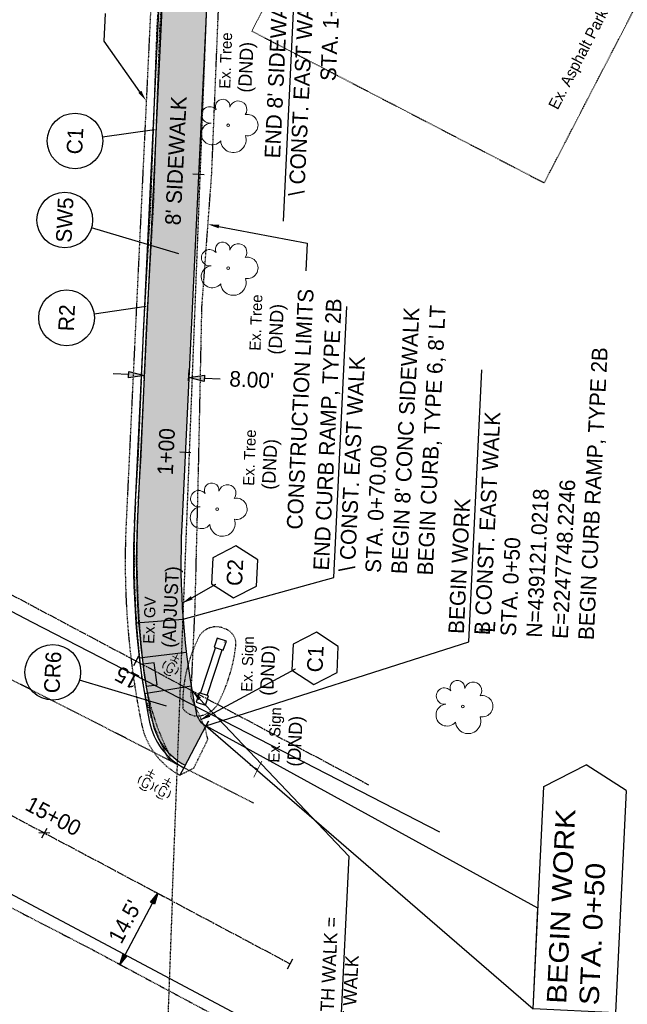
# Model space of a CAD drawing. Header units: feet. Extents: x 2247587 to 2248059, y 438959 to 439683.
# Tile 3 of 8: x 2247715 to 2247824, y 439071 to 439248. Entities that reach past the tile are written whole.
import ezdxf
from ezdxf import colors
from ezdxf.entities.mleader import LeaderData, LeaderLine
from ezdxf.math import Vec2, Vec3

# ---------------------------------------------------------------- set-up
doc = ezdxf.new("R2010")
doc.units = ezdxf.units.FT
doc.header["$MEASUREMENT"] = 0
doc.header["$PDMODE"] = 3
for name, pattern in [('CL', [2, 0.3, -0.15, 1.4, -0.15]), ('DGN Style 3', [0.19312, 0.137943, -0.055177]), ('OhDOT_USTN1', [0.055, 0.014, -0.041]), ('OhDOT_USTN2', [0.11, 0.069, -0.041]), ('OhDOT_USTN3', [0.22, 0.165, -0.055]), ('OhDOT_USTN5', [0.11, 0.055, -0.055]), ('rowex', [0]), ('shrublt', [0]), ('waterex', [0])]:
    doc.linetypes.add(name, pattern=pattern)
doc.layers.add('0_Mview', color=7, linetype='Continuous', plot=False)
doc.layers.add('5PPBLDG-HAT', color=253, linetype='Continuous', transparency=0.7)
for name, color, linetype in [('DV_X_Section_VMS_Line', 6, 'OhDOT_USTN2'), ('GE_P_CL', 7, 'CL'), ('GE_P_CL_Text', 7, 'Continuous'), ('PF_P_Text', 7, 'Continuous'), ('PV_P_Construction_Limits', 203, 'DGN Style 3'), ('PV_P_Curb', 120, 'Continuous'), ('PV_P_EOP', 7, 'Continuous'), ('PV_P_Text', 7, 'Continuous'), ('PV_P_Walk', 231, 'Continuous'), ('PV_X_Curb', 120, 'OhDOT_USTN1'), ('PV_X_EOP', 7, 'OhDOT_USTN3'), ('PV_X_Parking_Lot', 7, 'OhDOT_USTN5'), ('PV_X_Text', 7, 'Continuous'), ('RD_X_Cells', 7, 'Continuous'), ('RW_X_Fee_RW', 6, 'rowex'), ('SH_Border', 7, 'Continuous'), ('SH_Data', 7, 'Continuous'), ('SN_X_Private', 40, 'Continuous'), ('SN_X_Public', 3, 'Continuous'), ('TX_P_20', 7, 'Continuous'), ('TX_X_20', 7, 'Continuous'), ('UT_X_Gas_Cells', 2, 'Continuous'), ('UT_X_Water', 133, 'waterex'), ('VG_X_Cells', 3, 'Continuous'), ('VG_X_Flower_Bed', 3, 'OhDOT_USTN1'), ('VG_X_Shrub_Line_Lt', 3, 'shrublt')]:
    doc.layers.add(name, color=color, linetype=linetype)
doc.styles.add('Font 70-Main Title', font='txt', dxfattribs={"width": 1.15, "height": 0.25})
doc.styles.add('Slanted-Normal', font='font31.shx', dxfattribs={"height": 0.14})
doc.styles.get("Standard").update_dxf_attribs({"font": 'arial.ttf'})
doc.styles.add('Straight-Normal', font='font30.shx', dxfattribs={"height": 0.14})
doc.dimstyles.new('Dec-2  Slanted', dxfattribs={"dimtxt": 0.14, "dimasz": 0.14, "dimexe": 0.07, "dimexo": 0.07, "dimgap": 0.07, "dimtad": 1, "dimzin": 3, "dimdsep": 46, "dimtxsty": 'Slanted-Normal', "dimblk": 'Dim1', "dimcen": 0, "dimclrd": 95, "dimclre": 95, "dimclrt": 7, "dimazin": 3, "dimtfac": 1, "dimtix": 1, "dimtofl": 0, "dimtmove": 1, "dimatfit": 3, "dimldrblk": 'Dim1', "dimfxl": 1, "dimtolj": 1, "dimtzin": 0, "dimlwd": -1, "dimlwe": -1, "dimarcsym": 0})

# ---------------------------------------------------------------- blocks, each defined once
blk = doc.blocks.new('TREE')
at = {"layer": 'VG_X_Cells', "color": 3, "linetype": 'Continuous', "lineweight": 0}
blk.add_circle((0, 0), 0.012, dxfattribs=at)
for centre, radius, start, end in [((-0.0492, 0.1684), 0.0658, 354.0047, 205.97412), ((0.0913, 0.1415), 0.0776, 323.82996, 165.0376), ((-0.1655, 0.0932), 0.0735, 39.06254, 279.54124), ((0.173, 0.0018), 0.0957, 259.14531, 101.45961), ((-0.1427, -0.0774), 0.0987, 96.17219, 320.57371), ((0.0473, -0.1303), 0.1142, 184.94757, 19.45715)]:
    blk.add_arc(centre, radius, start, end, dxfattribs=at)
blk = doc.blocks.new('GV')
at = {"layer": 'UT_X_Gas_Cells', "color": 2, "linetype": 'Continuous', "lineweight": 0}
for p, q in [((0.0318, 0.1017), (-0.0318, 0.1017)), ((0, 0.07), (0, 0.1335))]:
    blk.add_line(p, q, dxfattribs=at)
at = {"layer": 'UT_X_Gas_Cells', "color": 2, "linetype": 'Continuous', "lineweight": 0, "flags": 128}
blk.add_lwpolyline([(0.0266, 0.0273), (0.0259, 0.0308), (0.0238, 0.0344), (0.0203, 0.0379), (0.0153, 0.0422), (0.0118, 0.0436), (0.0089, 0.0443), (0.0047, 0.045), (-0.0038, 0.045), (-0.0074, 0.0443), (-0.0095, 0.0436), (-0.0123, 0.0422), (-0.018, 0.0379), (-0.0215, 0.0329), (-0.0237, 0.0273), (-0.0251, 0.0195), (-0.0265, 0.0082), (-0.0265, -0.0067), (-0.0258, -0.0188), (-0.023, -0.028), (-0.0187, -0.0365), (-0.0152, -0.0393), (-0.0109, -0.0422), (-0.0031, -0.045), (0.0047, -0.045), (0.0125, -0.0436), (0.0153, -0.0422), (0.0181, -0.0407), (0.021, -0.0379), (0.0238, -0.0337), (0.0266, -0.0273), (0.0266, -0.0096), (0.0118, -0.0096)], dxfattribs=at)
at = {"layer": 'UT_X_Gas_Cells', "color": 2, "linetype": 'Continuous', "lineweight": 0, "extrusion": (0, 0, -1)}
blk.add_arc((0, 0), 0.07, 330.01836, 29.98164, dxfattribs=at)
at = {"layer": 'UT_X_Gas_Cells', "color": 2, "linetype": 'Continuous', "lineweight": 0}
for start, end in [(60.01836, 120.01574), (330.01836, 29.98164), (239.98426, 299.98164)]:
    blk.add_arc((0, 0), 0.07, start, end, dxfattribs=at)
blk = doc.blocks.new('SGN1P')
at = {"layer": 'SN_X_Public', "color": 3, "linetype": 'Continuous', "lineweight": 0}
for p, q in [((0, 0), (-0.08, 0)), ((0, 0.08), (0, -0.08))]:
    blk.add_line(p, q, dxfattribs=at)
blk = doc.blocks.new('Dim1')
h = blk.add_hatch(color=4)
h.dxf.hatch_style = 1
h.paths.add_polyline_path([(0, 0), (-1, -0.2), (-1, 0.2)])
at = {"color": 4}
blk.add_lwpolyline([(0, 0), (-1, -0.2), (-1, 0.2), (0, 0)], dxfattribs=at)
blk = doc.blocks.new('*D964')
at = {"layer": 'Defpoints', "color": 0, "transparency": 16777216}
for p in [(2247737.85, 439091.88, -1083.62), (2247739.56, 439090.97), (2247731.04, 439079.08, -1083.62)]:
    blk.add_point(p, dxfattribs=at)
at = {"layer": 'TX_X_20', "color": 95, "linetype": 'Continuous', "transparency": 16777216}
for p, q in [((2247739.09, 439091.22), (2247740.8, 439090.31)), ((2247733.69, 439079.93), (2247738.62, 439089.2)), ((2247732.27, 439078.42), (2247733.98, 439077.51))]:
    blk.add_line(p, q, dxfattribs=at)
at = {"layer": 'TX_X_20', "color": 95, "transparency": 16777216, "xscale": 2, "yscale": 2, "zscale": 2}
for p, rotation in [((2247739.56, 439090.97), 61.96266249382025), ((2247732.75, 439078.17), 241.9626624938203)]:
    blk.add_blockref('Dim1', p, dxfattribs=dict(at, rotation=rotation))
at = {"layer": 'TX_X_20', "color": 7, "transparency": 16777216, "insert": (2247733.68, 439085.88), "char_height": 2.8, "attachment_point": 5, "rotation": 61.9627, "style": 'Slanted-Normal'}
blk.add_mtext("\\A1;14.5'", dxfattribs=at)
blk = doc.blocks.new('*D965')
at = {"layer": '0_Mview', "color": 95, "linetype": 'Continuous', "transparency": 16777216}
for p, q in [((2247737.13, 439183.45), (2247737.22, 439185.39)), ((2247734.36, 439184.12), (2247731.56, 439184.26)), ((2247745.11, 439182.98), (2247745.21, 439185.01)), ((2247747.94, 439183.47), (2247750.74, 439183.34))]:
    blk.add_line(p, q, dxfattribs=at)
at = {"layer": 'Defpoints', "color": 0, "transparency": 16777216}
for p in [(2247737.15, 439183.99), (2247737.06, 439182.05, -1083.62), (2247745.05, 439181.58, -1083.62)]:
    blk.add_point(p, dxfattribs=at)
at = {"layer": '0_Mview', "color": 95, "transparency": 16777216, "xscale": 2.8, "yscale": 2.8, "zscale": 2.8}
for p, rotation in [((2247737.15, 439183.99), 357.2678230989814), ((2247745.14, 439183.61), 177.2678230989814)]:
    blk.add_blockref('Dim1', p, dxfattribs=dict(at, rotation=rotation))
at = {"layer": '0_Mview', "color": 7, "transparency": 16777216, "insert": (2247756.42, 439183.2), "char_height": 2.8, "attachment_point": 5, "rotation": 357.2678, "style": 'Slanted-Normal'}
blk.add_mtext("\\A1;8.00'", dxfattribs=at)

msp = doc.modelspace()

# ---------------------------------------------------------------- hatches: boundary and pattern name
at = {"layer": '5PPBLDG-HAT'}
h = msp.add_hatch(color=256, dxfattribs=at)
h.dxf.hatch_style = 1
edge = h.paths.add_edge_path()
edge.add_line((2247744.023, 439157.037), (2247752.298, 439330.442))
edge.add_arc((2247755.794, 439330.275), 3.5, 106.25915, 177.26782, ccw=False)
edge.add_line((2247754.814, 439333.635), (2247752.574, 439341.315))
edge.add_arc((2247755.794, 439330.275), 11.5, 106.25915, 177.26782)
edge.add_line((2247744.307, 439330.823), (2247736.032, 439157.419))
edge.add_arc((2247880.368, 439150.531), 144.5, 177.26782, 184.3562)
edge.add_line((2247736.285, 439139.555), (2247744.262, 439140.163))
edge.add_arc((2247880.368, 439150.531), 136.5, 177.26782, 184.3562, ccw=False)
h = msp.add_hatch(color=256, dxfattribs=at)
h.dxf.hatch_style = 1
h.paths.add_polyline_path([(2247736.237, 439139.559, 0.0088316), (2247736.78, 439133.326), (2247743.877, 439134.177), (2247744.109, 439140.159)])
h.paths.add_polyline_path([(2247743.27, 439134.417), (2247744.032, 439150.399), (2247740.437, 439150.57), (2247739.674, 439134.588)], flags=9)
h.paths.add_polyline_path([(2247739.414, 439135.244), (2247739.77, 439145.651), (2247736.772, 439145.753), (2247736.416, 439135.347)], flags=9)
h = msp.add_hatch(color=256, dxfattribs=at)
h.dxf.hatch_style = 1
h.paths.add_polyline_path([(2247744.114, 439140.159), (2247744.109, 439140.159), (2247743.877, 439134.177), (2247744.691, 439134.274, -0.0108307)])
h = msp.add_hatch(color=256, dxfattribs=at)
h.dxf.hatch_style = 1
h.paths.add_polyline_path([(2247736.926, 439132.025), (2247737.323, 439129.202), (2247738.96, 439128.358), (2247739.452, 439128.428), (2247739.109, 439130.862)])
h.paths.add_polyline_path([(2247737.323, 439129.202), (2247737.472, 439128.149), (2247738.96, 439128.358)])
h.paths.add_polyline_path([(2247737.47, 439128.149, 0.0066557), (2247737.716, 439126.942), (2247740.738, 439127.442), (2247738.96, 439128.358)])
h.paths.add_polyline_path([(2247736.914, 439132.11), (2247736.926, 439132.025), (2247739.109, 439130.862), (2247738.895, 439132.389)], flags=17)
h.paths.add_polyline_path([(2247736.78, 439133.326, 0.0017266), (2247736.911, 439132.109), (2247738.895, 439132.389), (2247739.109, 439130.862), (2247743.656, 439128.441), (2247743.877, 439134.177)])
h = msp.add_hatch(color=256, dxfattribs=at)
h.dxf.hatch_style = 1
h.paths.add_polyline_path([(2247744.05, 439125.735, 0.0144118), (2247744.048, 439124.216, 0.2430252), (2247746.62, 439122.811, -0.0452061), (2247746.44, 439123.416, -0.0022614), (2247746.2, 439124.627)])
h.paths.add_polyline_path([(2247744.395, 439128.047), (2247744.217, 439128.018, 0.0217108), (2247744.05, 439125.735), (2247746.2, 439124.627, -0.0004911), (2247746.149, 439124.89), (2247745.527, 439126.252), (2247745.581, 439127.415)])
h.paths.add_polyline_path([(2247743.635, 439127.921), (2247743.561, 439125.987), (2247744.05, 439125.735, -0.0217108), (2247744.217, 439128.018)])
h.paths.add_polyline_path([(2247740.738, 439127.442), (2247743.561, 439125.987), (2247743.635, 439127.921)])
h.paths.add_polyline_path([(2247739.109, 439130.862), (2247739.452, 439128.428), (2247738.96, 439128.358), (2247740.738, 439127.442), (2247743.635, 439127.921), (2247743.656, 439128.441)])
h.paths.add_polyline_path([(2247743.877, 439134.177), (2247743.656, 439128.441), (2247744.231, 439128.135, -0.0370821), (2247744.988, 439131.966, -0.004263), (2247744.691, 439134.274)])
h.paths.add_polyline_path([(2247743.656, 439128.441), (2247743.635, 439127.921), (2247744.217, 439128.018, -0.0011163), (2247744.231, 439128.135)])
h.paths.add_polyline_path([(2247744.231, 439128.135), (2247744.395, 439128.047), (2247745.552, 439128.239, -0.0069045), (2247744.988, 439131.966, 0.0370821)])
h.paths.add_polyline_path([(2247744.395, 439128.047), (2247745.581, 439127.415), (2247745.605, 439127.923, -0.0005864), (2247745.552, 439128.239)])
h.paths.add_polyline_path([(2247745.702, 439127.351), (2247745.581, 439127.415), (2247745.527, 439126.252), (2247746.149, 439124.89, -0.0045807)], flags=17)
h = msp.add_hatch(color=256, dxfattribs=at)
h.dxf.hatch_style = 1
h.paths.add_polyline_path([(2247744.048, 439124.216, -0.0144118), (2247744.05, 439125.735), (2247743.561, 439125.987), (2247743.128, 439114.794, 0.0342789), (2247744.464, 439113.961), (2247748.059, 439120.712), (2247747.793, 439121.294, -0.139653), (2247746.62, 439122.811, -0.2430252)])
h.paths.add_polyline_path([(2247740.738, 439127.442), (2247737.716, 439126.942, 0.0611638), (2247741.434, 439116.295, 0.0493102), (2247743.128, 439114.794), (2247743.561, 439125.987)])
h = msp.add_hatch(color=256, dxfattribs=at)
h.dxf.hatch_style = 1
h.paths.add_polyline_path([(2247738.056, 439125.487), (2247737.898, 439125.534, 0.0063799), (2247738.582, 439121.911, 0.0211554), (2247739.996, 439118.216, 0.0523214), (2247741.434, 439116.295, -0.0530643)])

# ---------------------------------------------------------------- linework, layer by layer
msp.add_line((2247744.229, 439113.519), (2247743.524, 439112.195), dxfattribs=at)
at = {"layer": 'DV_X_Section_VMS_Line'}
for p, q in [((2247742.154, 439089.589, 1083.62), (2247751.289, 439325.902, 1083.62)), ((2247742.159, 439089.598, 1083.62), (2247739.797, 439026.303, 1083.62))]:
    msp.add_line(p, q, dxfattribs=at)
at = {"layer": 'GE_P_CL', "elevation": -1083.62}
msp.add_lwpolyline([(2247643.845, 439181.594), (2247777.416, 439110.462)], dxfattribs=at)
at = {"layer": 'GE_P_CL'}
msp.add_lwpolyline([(2247618.817, 439155.27), (2247763.351, 439078.298)], dxfattribs=at)
at = {"layer": 'GE_P_CL_Text'}
for p, q in [((2247747.882, 439220.027), (2247745.885, 439220.123)), ((2247771.169, 439147.672), (2247773.492, 439196.351)), ((2247795.402, 439136.142), (2247797.731, 439184.956)), ((2247745.499, 439170.084), (2247743.501, 439170.179)), ((2247744.111, 439140.21), (2247771.169, 439147.672)), ((2247748.225, 439121.022), (2247795.402, 439136.142)), ((2247736.136, 439133.578, 1083.62), (2247735.196, 439131.813, 1083.62)), ((2247748.671, 439121.873), (2247747.72, 439120.113)), ((2247747.755, 439120.139, 1083.62), (2247748.695, 439121.904, 1083.62)), ((2247718.744, 439100.921, 1083.62), (2247719.685, 439102.686, 1083.62)), ((2247720.213, 439101.756, 1083.62), (2247718.216, 439101.851, 1083.62)), ((2247762.876, 439077.418, 1083.62), (2247763.817, 439079.184, 1083.62))]:
    msp.add_line(p, q, dxfattribs=at)
for centre in [(2247724.718, 439226.088), (2247722.881, 439211.892), (2247723.202, 439194.321), (2247720.716, 439130.657)]:
    msp.add_circle(centre, 5, dxfattribs=at)
at = {"layer": 'PF_P_Text'}
for p, q in [((2247729.665, 439226.81), (2247738.996, 439228.171)), ((2247743.324, 439205.797), (2247727.673, 439210.464)), ((2247728.149, 439195.043), (2247737.48, 439196.405)), ((2247741.159, 439124.562), (2247725.507, 439129.229)), ((2247748.225, 439121.022), (2247806.949, 439070.201, -1092.141)), ((2247807.813, 439088.313, -1092.141), (2247748.225, 439121.022)), ((2247806.949, 439070.201, -1092.141), (2247807.813, 439088.313, -1092.141))]:
    msp.add_line(p, q, dxfattribs=at)
for points in [[(2247753.594, 439153.364), (2247749.432, 439151.218), (2247749.209, 439146.541), (2247753.148, 439144.009), (2247757.31, 439146.154), (2247757.534, 439150.832)], [(2247768.031, 439137.849), (2247763.869, 439135.704), (2247763.645, 439131.027), (2247767.584, 439128.495), (2247771.747, 439130.64), (2247771.97, 439135.317)]]:
    msp.add_lwpolyline(points, close=True, dxfattribs=at)
at = {"layer": 'PV_P_Construction_Limits'}
msp.add_lwpolyline([(2247742.162, 439330.915), (2247737.126, 439225.388), (2247733.887, 439157.511, 0.0619874), (2247736.639, 439121.43, 0.2240145), (2247743.524, 439112.195), (2247746.049, 439113.471), (2247748.564, 439118.621), (2247748.066, 439120.696), (2247745.527, 439126.252), (2247746.272, 439142.253), (2247746.894, 439167.417), (2247747.492, 439196.312), (2247749.253, 439220.114), (2247753.784, 439330.771), (2247760.37, 439333.564), (2247768.017, 439333.438), (2247771.06, 439343.855)], format="xyb", dxfattribs=at)
at = {"layer": 'PV_P_Curb'}
msp.add_lwpolyline([(2247770.589, 439341.911, 0.1260541), (2247752.427, 439341.311, 0.3201442), (2247744.159, 439330.819), (2247742.504, 439296.133), (2247735.884, 439157.415, 0.0619874), (2247738.599, 439121.827, 0.2240145), (2247744.464, 439113.961)], format="xyb", dxfattribs=at)
at = {"layer": 'PV_P_EOP'}
msp.add_line((2247735.385, 439157.439), (2247742.001, 439296.078), dxfattribs=at)
for centre, radius, start, end in [((2247880.22, 439150.527), 145, 177.26782, 191.45614), ((2247749.87, 439124.111), 12, 191.45614, 241.96266)]:
    msp.add_arc(centre, radius, start, end, dxfattribs=at)
at = {"layer": 'PV_P_Walk'}
msp.add_line((2247748.225, 439121.022), (2247744.229, 439113.519), dxfattribs=at)
msp.add_lwpolyline([(2247767.73, 439334.326, 0.1158331), (2247754.666, 439333.631, 0.3201442), (2247752.15, 439330.438), (2247743.875, 439157.034, 0.0619874), (2247746.44, 439123.416, 0.2240145), (2247748.225, 439121.022)], format="xyb", dxfattribs=at)
at = {"layer": 'PV_P_Walk', "elevation": 1087.653}
for points in [[(2247744.114, 439140.159), (2247735.639, 439139.514)], [(2247736.252, 439133.262), (2247744.691, 439134.274)], [(2247737.166, 439126.851), (2247745.552, 439128.239)]]:
    msp.add_lwpolyline(points, dxfattribs=at)
msp.add_lwpolyline([(2247737.472, 439128.149), (2247739.452, 439128.428), (2247738.895, 439132.389), (2247736.914, 439132.11)], close=True, dxfattribs=at)
at = {"layer": 'PV_X_Curb', "elevation": 1091.281}
msp.add_lwpolyline([(2247736.063, 439161.201), (2247736.579, 439169.367), (2247737.549, 439192.653), (2247738.814, 439214.512), (2247739.947, 439246.173), (2247740.908, 439262.648), (2247741.615, 439279.851), (2247741.761, 439279.844)], dxfattribs=at)
at = {"layer": 'PV_X_Curb'}
for centre, radius, start, end in [((2247912.946, 439151.798, 1091.096), 177.132, 176.95542, 187.0959), ((2247782.93, 439136.761, 1090.914), 46.268, 188.4919, 207.29459)]:
    msp.add_arc(centre, radius, start, end, dxfattribs=at)
at = {"layer": 'PV_X_EOP'}
for points, elevation in [([(2247735.564, 439161.233), (2247736.08, 439169.393), (2247737.05, 439192.678), (2247738.315, 439214.536), (2247739.447, 439246.197), (2247740.408, 439262.673), (2247741.136, 439280.374), (2247741.785, 439280.343)], 1091.281), ([(2247756.801, 439107.137), (2247742.776, 439114.273), (2247681.511, 439145.552)], 1091.102), ([(2247741.369, 439115.315), (2247742.776, 439114.273)], 1090.914)]:
    msp.add_lwpolyline(points, dxfattribs=dict(at, elevation=elevation))
at = {"layer": 'PV_X_EOP', "elevation": 1090.115}
msp.add_lwpolyline([(2247648.456, 439074.897), (2247654.725, 439086.717, -0.0719688), (2247661.47, 439095.943, -0.0937263), (2247665.764, 439098.937, -0.0272584), (2247672.168, 439101.402, -0.0126945), (2247679.092, 439103.45, -0.1918928), (2247682.964, 439102.995), (2247684.118, 439103.457), (2247727.703, 439080.92), (2247767.307, 439059.667)], format="xyb", dxfattribs=at)
at = {"layer": 'PV_X_EOP'}
for centre, radius, start, end in [((2247912.946, 439151.798, 1091.096), 177.632, 176.95542, 187.0959), ((2247782.93, 439136.761, 1090.914), 46.768, 188.4919, 207.29459)]:
    msp.add_arc(centre, radius, start, end, dxfattribs=at)
at = {"layer": 'PV_X_Parking_Lot', "elevation": 1090.09}
msp.add_lwpolyline([(2247754.046, 439268.871), (2247762.35, 439263.992, -0.3835633), (2247763.647, 439259.901), (2247756.448, 439245.82), (2247808.943, 439218.558), (2247836.919, 439272.599)], format="xyb", dxfattribs=at)
at = {"layer": 'RW_X_Fee_RW'}
for p, q in [((2247717.08, 439139.635, 1083.62), (2247684.688, 439156.328, 1083.62)), ((2247790.174, 439101.964, 1083.62), (2247717.08, 439139.635, 1083.62))]:
    msp.add_line(p, q, dxfattribs=at)
at = {"layer": 'SH_Border', "color": 7, "linetype": 'Continuous'}
for p in [(2247808.855, 439110.151, -764.499), (2247823.663, 439109.445, -764.499)]:
    msp.add_line(p, (2247816.463, 439114.072, -764.499), dxfattribs=at)
at = {"layer": 'SH_Border', "color": 7, "linetype": 'Continuous', "elevation": -764.499, "flags": 128}
msp.add_lwpolyline([(2247823.663, 439109.445), (2247821.756, 439069.494), (2247806.949, 439070.201), (2247808.855, 439110.151)], dxfattribs=at)
at = {"layer": 'SN_X_Private', "elevation": 1091.122}
for points in [[(2247749.672, 439135.154), (2247751.336, 439134.612), (2247751.877, 439136.276), (2247750.213, 439136.818)], [(2247746.462, 439125.286), (2247748.126, 439124.744), (2247748.667, 439126.409), (2247747.003, 439126.95)]]:
    msp.add_lwpolyline(points, close=True, dxfattribs=at)
for points in [[(2247747.241, 439126.873), (2247749.91, 439135.076)], [(2247748.429, 439126.486), (2247751.098, 439134.69)]]:
    msp.add_lwpolyline(points, dxfattribs=at)
at = {"layer": 'UT_X_Water'}
msp.add_lwpolyline([(2247612.941, 439144.237), (2247757.476, 439067.265)], dxfattribs=at)
at = {"layer": 'VG_X_Flower_Bed', "elevation": 1091.122}
for points in [[(2247750.437, 439136.698), (2247750.451, 439136.741)], [(2247751.556, 439136.097), (2247751.64, 439136.354)]]:
    msp.add_lwpolyline(points, dxfattribs=at)
at = {"layer": 'VG_X_Flower_Bed'}
for centre, radius, start, end in [((2247750.044, 439135.237, 1091.18), 3.596, 63.92172, 144.04509), ((2247750.76, 439135.753, 1090.841), 2.849, 358.4584, 72.33097), ((2247770.404, 439124.953, 1090.676), 26.366, 151.95629, 181.60231), ((2247724.403, 439138.765, 1090.765), 29.368, 331.34823, 353.9623), ((2247746.694, 439126.003, 1090.952), 3.193, 214.03604, 289.16852), ((2247746.278, 439127.678, 1090.904), 4.914, 287.33537, 322.46063)]:
    msp.add_arc(centre, radius, start, end, dxfattribs=at)

# ---------------------------------------------------------------- block references
at = {"layer": 'RD_X_Cells', "xscale": 20, "yscale": 20, "zscale": 20}
for name, p, rotation in [('GV', (2247741.86, 439131.478, 1091.462), 332.7346172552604), ('SGN1P', (2247757.541, 439113.261, 1091.007), 332.7346172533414), ('GV', (2247737.455, 439110.811, 1091.152), 332.7346172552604), ('GV', (2247740.435, 439109.302, 1091.146), 332.7346172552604)]:
    msp.add_blockref(name, p, dxfattribs=dict(at, rotation=rotation))
at = {"layer": 'VG_X_Shrub_Line_Lt', "xscale": 20, "yscale": 20, "zscale": 20}
for p in [(2247752.191, 439228.898, 1092.141), (2247752.191, 439203.249, 1092.141), (2247750.232, 439159.979, 1092.141), (2247794.341, 439124.531, 1092.141)]:
    msp.add_blockref('TREE', p, dxfattribs=at)

# ---------------------------------------------------------------- texts
at = {"layer": 'GE_P_CL_Text', "style": 'Slanted-Normal'}
for s, insert, char_height, width, attachment_point, rotation in [("END 8' SIDEWALK\\P\\\\ CONST. EAST WALK\\PSTA. 1+88", (2247760.252, 439255.147, 3250.156), 2.8, 87.36758, 3, 87.26782), ('C1', (2247724.718, 439226.088), 2.8, 57.4825, 5, 87.26782), ('SW5', (2247722.881, 439211.892), 2.8, 57.4825, 5, 87.26782), ('R2', (2247723.202, 439194.321), 2.8, 57.4825, 5, 87.26782), ("END CURB RAMP, TYPE 2B\\P\\\\ CONST. EAST WALK\\PSTA. 0+70.00\\PBEGIN 8' CONC SIDEWALK\\PBEGIN CURB, TYPE 6, 8' LT", (2247767.474, 439149.041), 2.8, 57.4825, 1, 87.26782), ('BEGIN WORK\\PB CONST. EAST WALK\\PSTA. 0+50\\PN=439121.0218\\PE=2247748.2246\\PBEGIN CURB RAMP, TYPE 2B', (2247791.712, 439137.646), 2.8, 57.4825, 1, 87.26782), ('1+00', (2247742.503, 439170.227), 2.8, 30.81744, 8, 87.26782), ('C2', (2247753.424, 439148.571), 2.8, 57.4825, 5, 87.26782), ('L', (2247797.275, 439137.86), 2.8, 57.4825, 1, 87.26782), ('CR6', (2247720.716, 439130.657), 2.8, 57.4825, 5, 87.26782), ('C1', (2247767.86, 439133.057), 2.8, 57.4825, 5, 87.26782), ('15', (2247734.726, 439130.93, 1083.62), 2.8, 30.81744, 8, 151.96266), ('15+00', (2247720.155, 439103.568, 1083.62), 2.8, 30.81744, 8, 331.96266), ('Sta 15+11.37 \\\\ CONST NORTH WALK =\\PSta. 0+57.10 \\\\ CONST EAST WALK', (2247766.783, 439028.695, 1083.62), 2.4, 87.36758, 1, 87.26782)]:
    msp.add_mtext(s, dxfattribs=dict(at, insert=insert, char_height=char_height, width=width, attachment_point=attachment_point, rotation=rotation))
at = {"layer": 'PV_P_Construction_Limits', "insert": (2247762.699, 439156.38, -1082.916), "char_height": 2.8, "width": 55.63918, "attachment_point": 1, "rotation": 87.26782, "style": 'Slanted-Normal'}
msp.add_mtext('CONSTRUCTION LIMITS', dxfattribs=at)
at = {"layer": 'PV_P_Text', "insert": (2247740.864, 439211.031, -1082.916), "char_height": 2.8, "width": 55.63918, "attachment_point": 1, "rotation": 87.26782, "style": 'Slanted-Normal'}
msp.add_mtext("8' SIDEWALK", dxfattribs=at)
at = {"layer": 'PV_X_Text', "char_height": 2, "width": 725.59682, "attachment_point": 1, "style": 'Straight-Normal'}
for s, insert, rotation in [('Ex. Asphalt Parking', (2247809.582, 439232.473, 1086.254), 62.73462), ('Ex. Tree', (2247750.579, 439235.516), 88.03978), ('Ex. Tree', (2247756.013, 439188.462), 88.03978), ('Ex. Tree', (2247754.861, 439164.207), 88.03978), ('Ex. GV', (2247736.932, 439135.829), 88.03978), ('Ex. Sign', (2247754.507, 439127.204), 88.03978), ('Ex. Sign', (2247759.396, 439114.475), 88.03978)]:
    msp.add_mtext(s, dxfattribs=dict(at, insert=insert, rotation=rotation))
at = {"layer": 'SH_Data', "insert": (2247809.372, 439071.246, -764.499), "char_height": 3.5, "width": 166.82926, "attachment_point": 1, "rotation": 87.26782, "style": 'Font 70-Main Title'}
msp.add_mtext('BEGIN WORK\\PSTA. 0+50', dxfattribs=at)
at = {"layer": 'TX_P_20', "char_height": 2.4, "width": 87.36758, "attachment_point": 1, "rotation": 87.26782, "style": 'Slanted-Normal'}
for s, insert in [('\\pxt1;(DND)', (2247753.948, 439234.846)), ('\\pxt1;(DND)', (2247759.382, 439187.792)), ('\\pxt1;(DND)', (2247758.23, 439163.537)), ('(ADJUST)', (2247740.302, 439135.159)), ('(DND)', (2247757.876, 439126.534)), ('(DND)', (2247762.766, 439113.805))]:
    msp.add_mtext(s, dxfattribs=dict(at, insert=insert))

# ---------------------------------------------------------------- dimensions: what is measured, and where the dimension line sits
at = {"layer": '0_Mview'}
dim = msp.add_linear_dim(base=(2247737.152, 439183.988, 1083.62), p1=(2247745.047, 439181.58), p2=(2247737.06, 439182.053), angle=177.26782, dimstyle='Dec-2  Slanted', override={"dimpost": "'"}, dxfattribs=at)
dim.commit()
dim.dimension.update_dxf_attribs({"geometry": '*D965', "text_midpoint": (2247756.29, 439180.4, 1083.62), "dimtype": 160})
at = {"layer": 'TX_X_20'}
dim = msp.add_linear_dim(base=(2247739.562, 439090.967, 1083.62), p1=(2247731.037, 439079.079), p2=(2247737.852, 439091.878), angle=61.96266, text="14.5'", dimstyle='Dec-2  Slanted', override={"dimasz": 0.1, "dimpost": "'"}, dxfattribs=at)
dim.commit()
dim.dimension.update_dxf_attribs({"geometry": '*D964', "text_midpoint": (2247733.683, 439085.884, 1083.62)})

# ---------------------------------------------------------------- leaders
at = {"layer": 'GE_P_CL_Text'}
ml = msp.add_multileader_mtext('Standard', dxfattribs=at)
ml.set_content('', color=256)
ml.set_leader_properties(color=256)
ml.build(insert=Vec2(0, 0))
ml.multileader.update_dxf_attribs({"dogleg_length": 0, "arrow_head_size": 2, "scale": 20})
ctx = ml.context
ctx.base_point, ctx.scale, ctx.char_height, ctx.arrow_head_size, ctx.landing_gap_size, ctx.plane_origin, ctx.plane_x_axis, ctx.plane_y_axis = Vec3(2247749.983, 439146.476), 20, 3.6, 2, 1.8, Vec3(2247743.925, 439143.057), Vec3(0.0476674, 0.9988633), Vec3(-0.9988633, 0.0476674)
notes = []
notes.append((ctx, [(0, (1, 1, 0), (2247749.983, 439146.476), (0.0476674, 0.9988633), 0, [(0, [(2247743.925, 439143.057)], 0, [])])]))
ctx.mtext.insert, ctx.mtext.text_direction, ctx.mtext.flow_direction = Vec3(2247748.271, 439148.36), Vec3(0.0476674, 0.9988633), 5
ml = msp.add_multileader_mtext('Standard', dxfattribs=at)
ml.set_content('', color=256)
ml.set_leader_properties(color=256)
ml.build(insert=Vec2(0, 0))
ml.multileader.update_dxf_attribs({"dogleg_length": 0, "arrow_head_size": 2, "scale": 20})
ctx = ml.context
ctx.base_point, ctx.scale, ctx.char_height, ctx.arrow_head_size, ctx.landing_gap_size, ctx.plane_origin, ctx.plane_x_axis, ctx.plane_y_axis = Vec3(2247764.304, 439131.27), 20, 3.6, 2, 1.8, Vec3(2247747.064, 439122.019), Vec3(0.0476674, 0.9988633), Vec3(-0.9988633, 0.0476674)
notes.append((ctx, [(0, (1, 1, 0), (2247764.304, 439131.27), (0.0476674, 0.9988633), 0, [(0, [(2247747.064, 439122.019)], 0, [])])]))
ctx.mtext.insert, ctx.mtext.text_direction, ctx.mtext.flow_direction = Vec3(2247762.592, 439133.154), Vec3(0.0476674, 0.9988633), 5
at = {"layer": 'PV_P_Construction_Limits', "linetype": 'Continuous'}
ml = msp.add_multileader_mtext('Standard', dxfattribs=at)
ml.set_content('', color=256)
ml.set_leader_properties()
ml.build(insert=Vec2(0, 0))
ml.multileader.update_dxf_attribs({"dogleg_length": 0.25, "arrow_head_size": 2, "scale": 20})
ctx = ml.context
ctx.base_point, ctx.scale, ctx.char_height, ctx.arrow_head_size, ctx.landing_gap_size, ctx.plane_origin, ctx.plane_x_axis, ctx.plane_y_axis = Vec3(2247730.203, 439248.983), 20, 2, 2, 1.8, Vec3(2247717.76, 439308.015), Vec3(0.0476674, 0.9988633), Vec3(-0.9988633, 0.0476674)
notes.append((ctx, [(1, (1, 1, 0), (2247729.965, 439243.988), (0.0476674, 0.9988633), 5, [(0, [(2247737.502, 439233.274)], 0, [])])]))
ctx.mtext.insert, ctx.mtext.text_direction, ctx.mtext.flow_direction = Vec3(2247729.29, 439250.828), Vec3(0.0476674, 0.9988633), 5
ml = msp.add_multileader_mtext('Standard', dxfattribs=at)
ml.set_content('', color=256)
ml.set_leader_properties()
ml.build(insert=Vec2(0, 0))
ml.multileader.update_dxf_attribs({"dogleg_length": 0.25, "arrow_head_size": 2, "scale": 20})
ctx = ml.context
ctx.base_point, ctx.scale, ctx.char_height, ctx.arrow_head_size, ctx.landing_gap_size, ctx.plane_origin, ctx.plane_x_axis, ctx.plane_y_axis = Vec3(2247766.144, 439202.742), 20, 2, 2, 1.8, Vec3(2247778.729, 439146.688), Vec3(-0.0476674, -0.9988633), Vec3(0.9988633, -0.0476674)
notes.append((ctx, [(1, (1, 1, 0), (2247766.382, 439207.737), (-0.0476674, -0.9988633), 5, [(0, [(2247748.586, 439211.106)], 0, [])])]))
ctx.mtext.insert, ctx.mtext.text_direction, ctx.mtext.rotation, ctx.mtext.flow_direction = Vec3(2247767.057, 439200.897), Vec3(-0.0476674, -0.9988633), 3.1415927, 5
at = {"layer": 'TX_P_20'}
ml = msp.add_multileader_mtext('Standard', dxfattribs=at)
ml.set_content('', color=256)
ml.set_leader_properties()
ml.build(insert=Vec2(0, 0))
ml.multileader.update_dxf_attribs({"dogleg_length": 2.2, "arrow_head_size": 2, "scale": 20})
ctx = ml.context
ctx.base_point, ctx.scale, ctx.char_height, ctx.arrow_head_size, ctx.landing_gap_size, ctx.plane_origin, ctx.plane_x_axis, ctx.plane_y_axis = Vec3(2247762.064, 439211.687, 1083.62), 20, 2, 2, 1.8, Vec3(2247716.141, 439223.153, 1083.62), Vec3(-0.0476674, -0.9988633), Vec3(0.9988633, -0.0476674)
notes.append((ctx, [(1, (1, 1, 0), (2247764.162, 439255.637, 1083.62), (-0.0476674, -0.9988633), 44, [(0, [(2247748.695, 439258.032, 1083.62)], 0, [])])]))
ctx.mtext.insert, ctx.mtext.text_direction, ctx.mtext.rotation, ctx.mtext.flow_direction = Vec3(2247762.978, 439209.841, 1083.62), Vec3(-0.0476674, -0.9988633), 3.1415927, 5
ml = msp.add_multileader_mtext('Standard', dxfattribs=at)
ml.set_content('', color=256)
ml.set_leader_properties()
ml.build(insert=Vec2(0, 0))
ml.multileader.update_dxf_attribs({"dogleg_length": 2.7, "arrow_head_size": 2, "scale": 20})
ctx = ml.context
ctx.base_point, ctx.scale, ctx.char_height, ctx.arrow_head_size, ctx.landing_gap_size, ctx.plane_origin, ctx.plane_x_axis, ctx.plane_y_axis = Vec3(2247770.555, 439028.612, 1083.62), 20, 2, 2, 1.8, Vec3(2247796.282, 439009.875, 1083.62), Vec3(-0.0476674, -0.9988633), Vec3(0.9988633, -0.0476674)
notes.append((ctx, [(1, (1, 1, 0), (2247773.849, 439097.628, 1083.62), (-0.0476674, -0.9988633), 69.095, [(0, [(2247745.702, 439127.351, 1083.62)], 0, [])])]))
ctx.mtext.insert, ctx.mtext.text_direction, ctx.mtext.rotation, ctx.mtext.flow_direction = Vec3(2247771.468, 439026.767, 1083.62), Vec3(-0.0476674, -0.9988633), 3.1415927, 5
for ctx, leaders in notes:
    for number, flags, end, landing, length, lines in leaders:
        leader = LeaderData()
        leader.index, (leader.has_last_leader_line, leader.has_dogleg_vector, leader.attachment_direction) = number, flags
        leader.last_leader_point, leader.dogleg_vector, leader.dogleg_length = Vec3(end), Vec3(landing), length
        for number, points, colour, breaks in lines:
            line = LeaderLine()
            line.index, line.vertices, line.color, line.breaks = number, Vec3.list(points), colors.encode_raw_color(colour), breaks
            leader.lines.append(line)
        ctx.leaders.append(leader)

doc.saveas('drawing.dxf')
